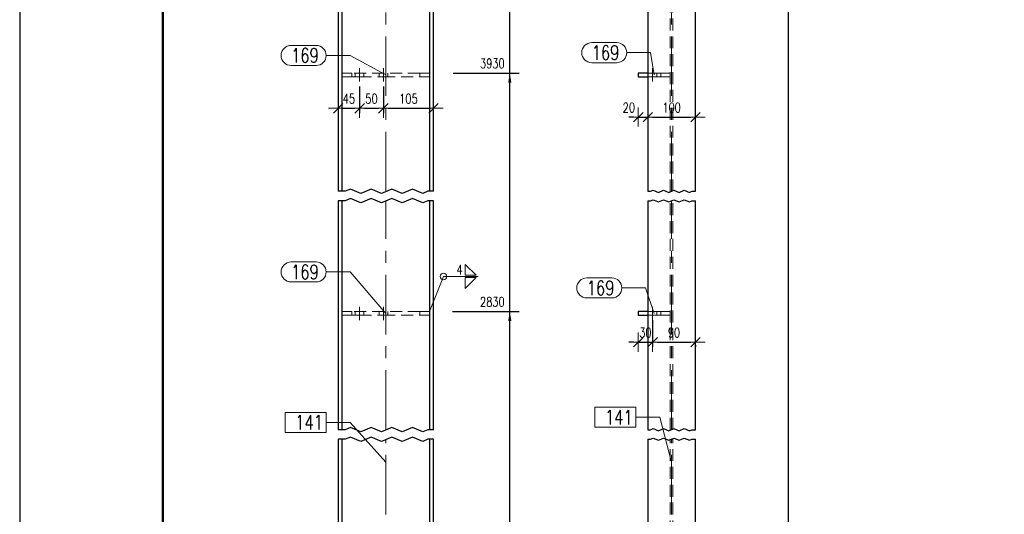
# Model space of a CAD drawing. Header units: millimetres. Extents: x -150 to 456, y 13545 to 14040.
# Tile 3 of 15: x -144 to 62, y 13751 to 13855. Entities that reach past the tile are written whole.
import ezdxf

# ---------------------------------------------------------------- set-up
doc = ezdxf.new("R2010")
doc.units = ezdxf.units.MM
doc.header["$LTSCALE"] = 10
doc.linetypes.add('HIDDEN', pattern=[0.375, 0.25, -0.125])
doc.linetypes.add('MITTE', pattern=[2, 1.25, -0.25, 0.25, -0.25])
doc.layers.get('Defpoints').update_dxf_attribs({"color": 1})
doc.layers.add('_FORMATKA', color=8, linetype='Continuous', plot=False)
for name, color, linetype, lineweight in [('_RAMKA', 7, 'Continuous', 35), ('PS_DIM', 4, 'Continuous', 13), ('PS_Hidden', 2, 'HIDDEN', 9), ('PS_Mid', 5, 'MITTE', 15), ('PS_Pos', 1, 'Continuous', 15), ('PS_Shape', 161, 'Continuous', 30), ('PS_SOLID', 7, 'Continuous', 30), ('PS_Weld', 1, 'Continuous', 9)]:
    doc.layers.add(name, color=color, linetype=linetype, lineweight=lineweight)
doc.styles.add('simplex', font='simplex.shx', dxfattribs={"width": 0.75})
doc.dimstyles.new('1_10_GŁ_DS1-LS10', dxfattribs={"dimtxt": 2, "dimasz": 2, "dimexe": 2, "dimexo": 5, "dimgap": 1, "dimtad": 1, "dimjust": 4, "dimdec": 0, "dimlfac": 10, "dimtxsty": 'simplex', "dimblk1": 'NONE', "dimsah": 1, "dimcen": 2, "dimclrd": 256, "dimclre": 256, "dimclrt": 3, "dimadec": 1, "dimazin": 0, "dimtfac": 1, "dimtdec": 0, "dimtmove": 2, "dimatfit": 3, "dimfxl": 1, "dimarcsym": 0})
doc.dimstyles.new('1_10_PRZ', dxfattribs={"dimtxt": 2, "dimasz": 1, "dimexe": 2, "dimexo": 5, "dimgap": 1, "dimtad": 1, "dimdec": 0, "dimlfac": 10, "dimtxsty": 'simplex', "dimblk": 'dimznak', "dimcen": 2, "dimse1": 1, "dimse2": 1, "dimclrt": 3, "dimadec": 1, "dimazin": 0, "dimtfac": 1, "dimtdec": 0, "dimtix": 1, "dimtmove": 2, "dimatfit": 3, "dimldrblk": 'dim-grot', "dimfxl": 1, "dimarcsym": 0})
doc.dimstyles.new('1_10_SC', dxfattribs={"dimtxt": 2, "dimasz": 1, "dimexe": 1, "dimexo": 1, "dimgap": 1, "dimtad": 1, "dimdec": 0, "dimlfac": 10, "dimtxsty": 'simplex', "dimblk": 'dimznak', "dimcen": 2, "dimclrd": 256, "dimclre": 256, "dimclrt": 3, "dimadec": 1, "dimazin": 0, "dimtfac": 1, "dimtdec": 0, "dimtix": 1, "dimtmove": 2, "dimatfit": 3, "dimldrblk": 'dim-grot', "dimfxl": 1, "dimarcsym": 0})

# ---------------------------------------------------------------- blocks, each defined once
blk = doc.blocks.new('*D26')
at = {"layer": 'Defpoints', "color": 0, "transparency": 16777216}
for p in [(-58.4, 13793.33), (-41.36, 13793.33), (-57.36, 13640.93)]:
    blk.add_point(p, dxfattribs=at)
at = {"layer": 'PS_DIM', "lineweight": -2, "transparency": 16777216}
for p, q in [((-53.4, 13793.33), (-39.36, 13793.33)), ((-41.36, 13640.93), (-41.36, 13791.33)), ((-52.36, 13640.93), (-39.36, 13640.93))]:
    blk.add_line(p, q, dxfattribs=at)
at = {"layer": 'PS_DIM', "transparency": 16777216}
blk.add_solid([(-41.69, 13791.33), (-41.02, 13791.33), (-41.36, 13793.33)], dxfattribs=at)
at = {"layer": 'PS_DIM', "color": 3, "transparency": 16777216, "insert": (-45.02, 13795.35), "char_height": 2, "attachment_point": 5, "rotation": 0.0573, "style": 'simplex'}
blk.add_mtext('2830', dxfattribs=at)
blk = doc.blocks.new('_None')
blk = doc.blocks.new('*D27')
at = {"layer": 'Defpoints', "color": 0, "transparency": 16777216}
for p in [(-58.21, 13843.33), (-41.36, 13843.33), (-57.36, 13640.93)]:
    blk.add_point(p, dxfattribs=at)
at = {"layer": 'PS_DIM', "lineweight": -2, "transparency": 16777216}
for p, q in [((-53.21, 13843.33), (-39.36, 13843.33)), ((-41.36, 13640.93), (-41.36, 13841.33)), ((-52.36, 13640.93), (-39.36, 13640.93))]:
    blk.add_line(p, q, dxfattribs=at)
at = {"layer": 'PS_DIM', "transparency": 16777216}
blk.add_solid([(-41.69, 13841.33), (-41.02, 13841.33), (-41.36, 13843.33)], dxfattribs=at)
at = {"layer": 'PS_DIM', "color": 3, "transparency": 16777216, "insert": (-45.02, 13845.35), "char_height": 2, "attachment_point": 5, "rotation": 0.0573, "style": 'simplex'}
blk.add_mtext('3930', dxfattribs=at)
blk = doc.blocks.new('*D28')
at = {"layer": 'Defpoints', "color": 0, "transparency": 16777216}
for p in [(-66.96, 13881.68), (-41.36, 13881.68), (-57.36, 13640.93)]:
    blk.add_point(p, dxfattribs=at)
at = {"layer": 'PS_DIM', "lineweight": -2, "transparency": 16777216}
for p, q in [((-61.96, 13881.68), (-39.36, 13881.68)), ((-41.36, 13640.93), (-41.36, 13879.68)), ((-52.36, 13640.93), (-39.36, 13640.93))]:
    blk.add_line(p, q, dxfattribs=at)
at = {"layer": 'PS_DIM', "transparency": 16777216}
blk.add_solid([(-41.69, 13879.68), (-41.02, 13879.68), (-41.36, 13881.68)], dxfattribs=at)
at = {"layer": 'PS_DIM', "color": 3, "transparency": 16777216, "insert": (-44.88, 13877.71), "char_height": 2, "attachment_point": 5, "rotation": 0.0573, "style": 'simplex'}
blk.add_mtext('4313', dxfattribs=at)
blk = doc.blocks.new('*D29')
at = {"layer": 'Defpoints', "color": 0, "transparency": 16777216}
for p in [(-57.36, 13882.45), (-41.36, 13882.45), (-57.36, 13640.93)]:
    blk.add_point(p, dxfattribs=at)
at = {"layer": 'PS_DIM', "lineweight": -2, "transparency": 16777216}
for p, q in [((-52.36, 13882.45), (-39.36, 13882.45)), ((-41.36, 13640.93), (-41.36, 13880.45)), ((-52.36, 13640.93), (-39.36, 13640.93))]:
    blk.add_line(p, q, dxfattribs=at)
at = {"layer": 'PS_DIM', "transparency": 16777216}
blk.add_solid([(-41.69, 13880.45), (-41.02, 13880.45), (-41.36, 13882.45)], dxfattribs=at)
at = {"layer": 'PS_DIM', "color": 3, "transparency": 16777216, "insert": (-44.7, 13880.43), "char_height": 2, "attachment_point": 5, "rotation": 0.0573, "style": 'simplex'}
blk.add_mtext('4321', dxfattribs=at)
blk = doc.blocks.new('*D30')
at = {"layer": 'Defpoints', "color": 0, "transparency": 16777216}
for p in [(-57.96, 13883.86), (-41.36, 13883.86), (-57.36, 13640.93)]:
    blk.add_point(p, dxfattribs=at)
at = {"layer": 'PS_DIM', "lineweight": -2, "transparency": 16777216}
for p, q in [((-52.96, 13883.86), (-39.36, 13883.86)), ((-41.36, 13640.93), (-41.36, 13881.86)), ((-52.36, 13640.93), (-39.36, 13640.93))]:
    blk.add_line(p, q, dxfattribs=at)
at = {"layer": 'PS_DIM', "transparency": 16777216}
blk.add_solid([(-41.69, 13881.86), (-41.02, 13881.86), (-41.36, 13883.86)], dxfattribs=at)
at = {"layer": 'PS_DIM', "color": 3, "transparency": 16777216, "insert": (-45.02, 13885.88), "char_height": 2, "attachment_point": 5, "rotation": 0.0573, "style": 'simplex'}
blk.add_mtext('4335', dxfattribs=at)
blk = doc.blocks.new('dimznak')
at = {"color": 0}
for points in [[(-2, 0), (2, 0)], [(0, 2), (0, -2)]]:
    blk.add_lwpolyline(points, dxfattribs=at)
at = {"color": 2}
blk.add_lwpolyline([(1, 1), (-1, -1)], dxfattribs=at)
blk = doc.blocks.new('*D34')
at = {"layer": 'Defpoints', "color": 0, "transparency": 16777216}
for p in [(-72.86, 13841.53), (-77.36, 13838.49), (-72.86, 13835.95)]:
    blk.add_point(p, dxfattribs=at)
at = {"layer": 'PS_DIM', "color": 0, "lineweight": -2, "transparency": 16777216}
blk.add_line((-76.36, 13835.95), (-73.86, 13835.95), dxfattribs=at)
at = {"layer": 'PS_DIM', "color": 0, "lineweight": -2, "transparency": 16777216, "rotation": 180}
blk.add_blockref('dimznak', (-77.36, 13835.95), dxfattribs=at)
at = {"layer": 'PS_DIM', "color": 0, "lineweight": -2, "transparency": 16777216}
blk.add_blockref('dimznak', (-72.86, 13835.95), dxfattribs=at)
at = {"layer": 'PS_DIM', "color": 3, "transparency": 16777216, "insert": (-75.11, 13837.95), "char_height": 2, "attachment_point": 5, "style": 'simplex'}
blk.add_mtext('45', dxfattribs=at)
blk = doc.blocks.new('dim-grot')
blk.add_hatch(color=256).paths.add_polyline_path([(0, 0), (-2, 0.5), (-2, -0.5)])
blk.add_lwpolyline([(0, 0), (-2, 0.5), (-2, -0.5), (0, 0)])
blk = doc.blocks.new('*D35')
at = {"layer": 'Defpoints', "color": 0, "transparency": 16777216}
for p in [(-72.86, 13841.53), (-67.86, 13841.53), (-67.86, 13835.95)]:
    blk.add_point(p, dxfattribs=at)
at = {"layer": 'PS_DIM', "lineweight": -2, "transparency": 16777216}
for p, q in [((-72.86, 13840.53), (-72.86, 13834.95)), ((-67.86, 13840.53), (-67.86, 13834.95)), ((-71.86, 13835.95), (-68.86, 13835.95))]:
    blk.add_line(p, q, dxfattribs=at)
at = {"layer": 'PS_DIM', "lineweight": -2, "transparency": 16777216, "rotation": 180}
blk.add_blockref('dimznak', (-72.86, 13835.95), dxfattribs=at)
at = {"layer": 'PS_DIM', "lineweight": -2, "transparency": 16777216}
blk.add_blockref('dimznak', (-67.86, 13835.95), dxfattribs=at)
at = {"layer": 'PS_DIM', "color": 3, "transparency": 16777216, "insert": (-70.36, 13837.95), "char_height": 2, "attachment_point": 5, "style": 'simplex'}
blk.add_mtext('50', dxfattribs=at)
blk = doc.blocks.new('*D36')
at = {"layer": 'Defpoints', "color": 0, "transparency": 16777216}
for p in [(-67.86, 13841.53), (-57.36, 13840.24), (-57.36, 13835.95)]:
    blk.add_point(p, dxfattribs=at)
at = {"layer": 'PS_DIM', "color": 0, "lineweight": -2, "transparency": 16777216}
blk.add_line((-66.86, 13835.95), (-58.36, 13835.95), dxfattribs=at)
at = {"layer": 'PS_DIM', "color": 0, "lineweight": -2, "transparency": 16777216, "rotation": 180}
blk.add_blockref('dimznak', (-67.86, 13835.95), dxfattribs=at)
at = {"layer": 'PS_DIM', "color": 0, "lineweight": -2, "transparency": 16777216}
blk.add_blockref('dimznak', (-57.36, 13835.95), dxfattribs=at)
at = {"layer": 'PS_DIM', "color": 3, "transparency": 16777216, "insert": (-62.61, 13837.95), "char_height": 2, "attachment_point": 5, "style": 'simplex'}
blk.add_mtext('105', dxfattribs=at)
blk = doc.blocks.new('*D47')
at = {"layer": 'Defpoints', "color": 0, "transparency": 16777216}
for p in [(-0.11, 13873.39), (17.09, 13873.39), (-2.41, 13640.93)]:
    blk.add_point(p, dxfattribs=at)
at = {"layer": 'PS_DIM', "lineweight": -2, "transparency": 16777216}
for p, q in [((4.89, 13873.39), (19.09, 13873.39)), ((17.09, 13640.93), (17.09, 13871.39)), ((2.59, 13640.93), (19.09, 13640.93))]:
    blk.add_line(p, q, dxfattribs=at)
at = {"layer": 'PS_DIM', "transparency": 16777216}
blk.add_solid([(16.76, 13871.39), (17.43, 13871.39), (17.09, 13873.39)], dxfattribs=at)
at = {"layer": 'PS_DIM', "color": 3, "transparency": 16777216, "insert": (13.75, 13875.41), "char_height": 2, "attachment_point": 5, "rotation": 0.0573, "style": 'simplex'}
blk.add_mtext('4231', dxfattribs=at)
blk = doc.blocks.new('*D48')
at = {"layer": 'Defpoints', "color": 0, "transparency": 16777216}
for p in [(-14.24, 13883.86), (17.09, 13883.86), (-2.41, 13640.93)]:
    blk.add_point(p, dxfattribs=at)
at = {"layer": 'PS_DIM', "lineweight": -2, "transparency": 16777216}
for p, q in [((-9.24, 13883.86), (19.09, 13883.86)), ((17.09, 13640.93), (17.09, 13881.86)), ((2.59, 13640.93), (19.09, 13640.93))]:
    blk.add_line(p, q, dxfattribs=at)
at = {"layer": 'PS_DIM', "transparency": 16777216}
blk.add_solid([(16.76, 13881.86), (17.43, 13881.86), (17.09, 13883.86)], dxfattribs=at)
at = {"layer": 'PS_DIM', "color": 3, "transparency": 16777216, "insert": (13.43, 13885.88), "char_height": 2, "attachment_point": 5, "rotation": 0.0573, "style": 'simplex'}
blk.add_mtext('4335', dxfattribs=at)
blk = doc.blocks.new('*D50')
at = {"layer": 'Defpoints', "color": 0, "transparency": 16777216}
for p in [(-14.41, 13842.53), (-12.41, 13842.53), (-12.41, 13834.09)]:
    blk.add_point(p, dxfattribs=at)
at = {"layer": 'PS_DIM', "color": 0, "lineweight": -2, "transparency": 16777216}
for p, q in [((-15.41, 13834.09), (-16.41, 13834.09)), ((-14.41, 13834.09), (-12.41, 13834.09)), ((-11.41, 13834.09), (-10.41, 13834.09))]:
    blk.add_line(p, q, dxfattribs=at)
blk.add_blockref('dimznak', (-14.41, 13834.09), dxfattribs=at)
at = {"layer": 'PS_DIM', "color": 0, "lineweight": -2, "transparency": 16777216, "rotation": 180}
blk.add_blockref('dimznak', (-12.41, 13834.09), dxfattribs=at)
at = {"layer": 'PS_DIM', "color": 3, "transparency": 16777216, "insert": (-16.39, 13836.09), "char_height": 2, "attachment_point": 5, "style": 'simplex'}
blk.add_mtext('20', dxfattribs=at)
blk = doc.blocks.new('*D51')
at = {"layer": 'Defpoints', "color": 0, "transparency": 16777216}
for p in [(-12.41, 13842.53), (-2.41, 13834.09), (-2.41, 13834.09)]:
    blk.add_point(p, dxfattribs=at)
at = {"layer": 'PS_DIM', "color": 0, "lineweight": -2, "transparency": 16777216}
blk.add_line((-11.41, 13834.09), (-3.41, 13834.09), dxfattribs=at)
at = {"layer": 'PS_DIM', "color": 0, "lineweight": -2, "transparency": 16777216, "rotation": 180}
blk.add_blockref('dimznak', (-12.41, 13834.09), dxfattribs=at)
at = {"layer": 'PS_DIM', "color": 0, "lineweight": -2, "transparency": 16777216}
blk.add_blockref('dimznak', (-2.41, 13834.09), dxfattribs=at)
at = {"layer": 'PS_DIM', "color": 3, "transparency": 16777216, "insert": (-7.41, 13836.09), "char_height": 2, "attachment_point": 5, "style": 'simplex'}
blk.add_mtext('100', dxfattribs=at)
blk = doc.blocks.new('*D52')
at = {"layer": 'Defpoints', "color": 0, "transparency": 16777216}
for p in [(-14.41, 13792.53), (-11.41, 13792.53), (-11.41, 13786.89)]:
    blk.add_point(p, dxfattribs=at)
at = {"layer": 'PS_DIM', "color": 0, "lineweight": -2, "transparency": 16777216}
for p, q in [((-15.41, 13786.89), (-16.41, 13786.89)), ((-14.41, 13786.89), (-11.41, 13786.89)), ((-10.41, 13786.89), (-9.41, 13786.89))]:
    blk.add_line(p, q, dxfattribs=at)
blk.add_blockref('dimznak', (-14.41, 13786.89), dxfattribs=at)
at = {"layer": 'PS_DIM', "color": 0, "lineweight": -2, "transparency": 16777216, "rotation": 180}
blk.add_blockref('dimznak', (-11.41, 13786.89), dxfattribs=at)
at = {"layer": 'PS_DIM', "color": 3, "transparency": 16777216, "insert": (-12.91, 13788.89), "char_height": 2, "attachment_point": 5, "style": 'simplex'}
blk.add_mtext('30', dxfattribs=at)
blk = doc.blocks.new('*D53')
at = {"layer": 'Defpoints', "color": 0, "transparency": 16777216}
for p in [(-11.41, 13792.53), (-2.41, 13787.25), (-2.41, 13786.89)]:
    blk.add_point(p, dxfattribs=at)
at = {"layer": 'PS_DIM', "lineweight": -2, "transparency": 16777216}
for p, q in [((-11.41, 13791.53), (-11.41, 13785.89)), ((-10.41, 13786.89), (-3.41, 13786.89)), ((-2.41, 13786.25), (-2.41, 13785.89))]:
    blk.add_line(p, q, dxfattribs=at)
at = {"layer": 'PS_DIM', "lineweight": -2, "transparency": 16777216, "rotation": 180}
blk.add_blockref('dimznak', (-11.41, 13786.89), dxfattribs=at)
at = {"layer": 'PS_DIM', "lineweight": -2, "transparency": 16777216}
blk.add_blockref('dimznak', (-2.41, 13786.89), dxfattribs=at)
at = {"layer": 'PS_DIM', "color": 3, "transparency": 16777216, "insert": (-6.91, 13788.89), "char_height": 2, "attachment_point": 5, "style": 'simplex'}
blk.add_mtext('90', dxfattribs=at)
blk = doc.blocks.new('*U122')
at = {"layer": '_FORMATKA', "lineweight": -3}
blk.add_lwpolyline([(-594, 0), (0, 0), (0, 420), (-594, 420)], close=True, dxfattribs=at)
at = {"layer": '_RAMKA', "lineweight": -3, "const_width": 0.5}
blk.add_lwpolyline([(-564, 10), (-10, 10), (-10, 410), (-564, 410)], close=True, dxfattribs=at)
blk = doc.blocks.new('*X165')
at = {"color": 1}
for p, q in [((-75.87, 13818.53), (-77.36, 13818.53)), ((-74.79, 13818.99), (-75.87, 13818.53)), ((-72.62, 13818.08), (-74.79, 13818.99)), ((-70.45, 13818.99), (-72.62, 13818.08)), ((-68.29, 13818.08), (-70.45, 13818.99)), ((-66.12, 13818.99), (-68.29, 13818.08)), ((-63.95, 13818.08), (-66.12, 13818.99)), ((-61.79, 13818.99), (-63.95, 13818.08)), ((-59.62, 13818.08), (-61.79, 13818.99)), ((-58.53, 13818.53), (-59.62, 13818.08)), ((-57.36, 13818.53), (-58.53, 13818.53)), ((-75.87, 13816.53), (-77.36, 13816.53)), ((-74.79, 13816.99), (-75.87, 13816.53)), ((-72.62, 13816.08), (-74.79, 13816.99)), ((-70.45, 13816.99), (-72.62, 13816.08)), ((-68.29, 13816.08), (-70.45, 13816.99)), ((-66.12, 13816.99), (-68.29, 13816.08)), ((-63.95, 13816.08), (-66.12, 13816.99)), ((-61.79, 13816.99), (-63.95, 13816.08)), ((-59.62, 13816.08), (-61.79, 13816.99)), ((-58.53, 13816.53), (-59.62, 13816.08)), ((-57.36, 13816.53), (-58.53, 13816.53)), ((-74.79, 13768.99), (-75.87, 13768.53)), ((-72.62, 13768.08), (-74.79, 13768.99)), ((-70.45, 13768.99), (-72.62, 13768.08)), ((-68.29, 13768.08), (-70.45, 13768.99)), ((-66.12, 13768.99), (-68.29, 13768.08)), ((-63.95, 13768.08), (-66.12, 13768.99)), ((-61.79, 13768.99), (-63.95, 13768.08)), ((-59.62, 13768.08), (-61.79, 13768.99)), ((-75.87, 13768.53), (-77.36, 13768.53)), ((-74.79, 13766.99), (-75.87, 13766.53)), ((-72.62, 13766.08), (-74.79, 13766.99)), ((-70.45, 13766.99), (-72.62, 13766.08)), ((-68.29, 13766.08), (-70.45, 13766.99)), ((-66.12, 13766.99), (-68.29, 13766.08)), ((-63.95, 13766.08), (-66.12, 13766.99)), ((-61.79, 13766.99), (-63.95, 13766.08)), ((-59.62, 13766.08), (-61.79, 13766.99)), ((-58.53, 13768.53), (-59.62, 13768.08)), ((-57.36, 13768.53), (-58.53, 13768.53)), ((-75.87, 13766.53), (-77.36, 13766.53)), ((-58.53, 13766.53), (-59.62, 13766.08)), ((-57.36, 13766.53), (-58.53, 13766.53))]:
    blk.add_line(p, q, dxfattribs=at)
at = {"layer": 'PS_Hidden', "color": 2, "linetype": 'HIDDEN'}
for p, q in [((-76.12, 13843.33), (-76.51, 13843.33)), ((-75.74, 13843.33), (-76.12, 13843.33)), ((-75.4, 13843.33), (-75.74, 13843.33)), ((-75.09, 13843.33), (-75.4, 13843.33)), ((-74.85, 13843.33), (-75.09, 13843.33)), ((-74.66, 13843.33), (-74.85, 13843.33)), ((-74.55, 13843.33), (-74.66, 13843.33)), ((-74.51, 13843.33), (-74.55, 13843.33)), ((-74.51, 13843.33), (-74.51, 13842.53)), ((-60.21, 13843.33), (-74.51, 13843.33)), ((-73.76, 13843.33), (-73.76, 13842.53)), ((-71.96, 13842.53), (-71.96, 13843.33)), ((-68.76, 13843.33), (-68.76, 13842.53)), ((-66.96, 13842.53), (-66.96, 13843.33)), ((-60.17, 13843.33), (-60.21, 13843.33)), ((-60.21, 13843.33), (-60.21, 13842.53)), ((-60.06, 13843.33), (-60.17, 13843.33)), ((-59.87, 13843.33), (-60.06, 13843.33)), ((-59.62, 13843.33), (-59.87, 13843.33)), ((-59.32, 13843.33), (-59.62, 13843.33)), ((-58.97, 13843.33), (-59.32, 13843.33)), ((-58.6, 13843.33), (-58.97, 13843.33)), ((-58.21, 13843.33), (-58.6, 13843.33)), ((-76.51, 13842.53), (-76.12, 13842.53)), ((-76.12, 13842.53), (-75.74, 13842.53)), ((-75.74, 13842.53), (-75.4, 13842.53)), ((-75.4, 13842.53), (-75.09, 13842.53)), ((-75.09, 13842.53), (-74.85, 13842.53)), ((-74.85, 13842.53), (-74.66, 13842.53)), ((-74.66, 13842.53), (-74.55, 13842.53)), ((-74.55, 13842.53), (-74.51, 13842.53)), ((-74.51, 13842.53), (-72.86, 13842.53)), ((-72.86, 13842.53), (-67.86, 13842.53)), ((-67.86, 13842.53), (-60.21, 13842.53)), ((-60.21, 13842.53), (-60.17, 13842.53)), ((-60.17, 13842.53), (-60.06, 13842.53)), ((-60.06, 13842.53), (-59.87, 13842.53)), ((-59.87, 13842.53), (-59.62, 13842.53)), ((-59.62, 13842.53), (-59.32, 13842.53)), ((-59.32, 13842.53), (-58.97, 13842.53)), ((-58.97, 13842.53), (-58.6, 13842.53)), ((-58.6, 13842.53), (-58.21, 13842.53)), ((-76.12, 13793.33), (-76.51, 13793.33)), ((-76.51, 13792.53), (-76.12, 13792.53)), ((-75.74, 13793.33), (-76.12, 13793.33)), ((-76.12, 13792.53), (-75.74, 13792.53)), ((-75.4, 13793.33), (-75.74, 13793.33)), ((-75.74, 13792.53), (-75.4, 13792.53)), ((-75.09, 13793.33), (-75.4, 13793.33)), ((-75.4, 13792.53), (-75.09, 13792.53)), ((-74.85, 13793.33), (-75.09, 13793.33)), ((-75.09, 13792.53), (-74.85, 13792.53)), ((-74.66, 13793.33), (-74.85, 13793.33)), ((-74.85, 13792.53), (-74.66, 13792.53)), ((-74.55, 13793.33), (-74.66, 13793.33)), ((-74.66, 13792.53), (-74.55, 13792.53)), ((-74.51, 13793.33), (-74.55, 13793.33)), ((-74.55, 13792.53), (-74.51, 13792.53)), ((-74.51, 13793.33), (-74.51, 13792.53)), ((-60.21, 13793.33), (-74.51, 13793.33)), ((-74.51, 13792.53), (-72.86, 13792.53)), ((-73.76, 13793.33), (-73.76, 13792.53)), ((-72.86, 13792.53), (-67.86, 13792.53)), ((-71.96, 13792.53), (-71.96, 13793.33)), ((-68.76, 13793.33), (-68.76, 13792.53)), ((-67.86, 13792.53), (-60.21, 13792.53)), ((-66.96, 13792.53), (-66.96, 13793.33)), ((-60.17, 13793.33), (-60.21, 13793.33)), ((-60.21, 13793.33), (-60.21, 13792.53)), ((-60.21, 13792.53), (-60.17, 13792.53)), ((-60.06, 13793.33), (-60.17, 13793.33)), ((-60.17, 13792.53), (-60.06, 13792.53)), ((-59.87, 13793.33), (-60.06, 13793.33)), ((-60.06, 13792.53), (-59.87, 13792.53)), ((-59.62, 13793.33), (-59.87, 13793.33)), ((-59.87, 13792.53), (-59.62, 13792.53)), ((-59.32, 13793.33), (-59.62, 13793.33)), ((-59.62, 13792.53), (-59.32, 13792.53)), ((-58.97, 13793.33), (-59.32, 13793.33)), ((-59.32, 13792.53), (-58.97, 13792.53)), ((-58.6, 13793.33), (-58.97, 13793.33)), ((-58.97, 13792.53), (-58.6, 13792.53)), ((-58.21, 13793.33), (-58.6, 13793.33)), ((-58.6, 13792.53), (-58.21, 13792.53))]:
    blk.add_line(p, q, dxfattribs=at)
at = {"layer": 'PS_Mid', "color": 5, "linetype": 'MITTE'}
for p, q in [((-67.36, 13818.53), (-67.36, 13887.45)), ((-72.86, 13841.53), (-72.86, 13844.33)), ((-67.86, 13841.53), (-67.86, 13844.33)), ((-67.36, 13768.53), (-67.36, 13816.53)), ((-72.86, 13791.53), (-72.86, 13794.33)), ((-67.86, 13791.53), (-67.86, 13794.33)), ((-67.36, 13690.73), (-67.36, 13766.53))]:
    blk.add_line(p, q, dxfattribs=at)
at = {"layer": 'PS_SOLID', "color": 7, "linetype": 'Continuous'}
for p, q in [((-77.36, 13881.39), (-77.36, 13818.53)), ((-76.51, 13818.53), (-76.51, 13881.18)), ((-58.21, 13881.18), (-58.21, 13818.53)), ((-57.36, 13818.53), (-57.36, 13881.39)), ((-77.36, 13816.53), (-77.36, 13768.53)), ((-76.51, 13768.53), (-76.51, 13816.53)), ((-58.21, 13816.53), (-58.21, 13768.53)), ((-57.36, 13768.53), (-57.36, 13816.53)), ((-77.36, 13766.53), (-77.36, 13690.73)), ((-76.51, 13725.53), (-76.51, 13766.53)), ((-58.21, 13766.53), (-58.21, 13725.53)), ((-57.36, 13690.73), (-57.36, 13766.53))]:
    blk.add_line(p, q, dxfattribs=at)
blk = doc.blocks.new('*X166')
at = {"color": 1}
for p, q in [((-79.86, 13772.17), (-88.45, 13772.17)), ((-88.45, 13772.17), (-88.45, 13767.97)), ((-79.86, 13767.97), (-79.86, 13772.17)), ((-79.86, 13770.07), (-74.86, 13770.07)), ((-67.36, 13761.69), (-74.86, 13770.07)), ((-88.45, 13767.97), (-79.86, 13767.97))]:
    blk.add_line(p, q, dxfattribs=at)
at = {"color": 2, "style": 'simplex', "width": 0.75}
blk.add_text('141', height=3, dxfattribs=at).set_placement((-86.35, 13768.57))
blk = doc.blocks.new('*X169')
at = {"color": 1}
for p, q in [((-87.21, 13803.71), (-81.96, 13803.71)), ((-79.86, 13801.61), (-74.86, 13801.61)), ((-67.36, 13792.93), (-74.86, 13801.61)), ((-87.21, 13799.51), (-81.96, 13799.51))]:
    blk.add_line(p, q, dxfattribs=at)
for centre, start, end in [((-87.21, 13801.61), 90, 270), ((-81.96, 13801.61), 270, 90)]:
    blk.add_arc(centre, 2.1, start, end, dxfattribs=at)
at = {"color": 2, "style": 'simplex', "width": 0.75}
blk.add_text('169', height=3, dxfattribs=at).set_placement((-87.21, 13800.11))
blk = doc.blocks.new('*X184')
at = {"color": 1}
for p, q in [((-87.21, 13849.12), (-81.96, 13849.12)), ((-79.86, 13847.02), (-74.86, 13847.02)), ((-67.36, 13842.93), (-74.86, 13847.02)), ((-87.21, 13844.92), (-81.96, 13844.92))]:
    blk.add_line(p, q, dxfattribs=at)
for centre, start, end in [((-87.21, 13847.02), 90, 270), ((-81.96, 13847.02), 270, 90)]:
    blk.add_arc(centre, 2.1, start, end, dxfattribs=at)
at = {"color": 2, "style": 'simplex', "width": 0.75}
blk.add_text('169', height=3, dxfattribs=at).set_placement((-87.21, 13845.52))
blk = doc.blocks.new('*X186')
at = {"color": 1}
for p, q in [((-12.41, 13818.53), (-11.82, 13818.53)), ((-11.82, 13818.53), (-11.28, 13818.76)), ((-11.28, 13818.76), (-10.19, 13818.31)), ((-10.19, 13818.31), (-9.11, 13818.76)), ((-9.11, 13818.76), (-8.02, 13818.31)), ((-8.02, 13818.31), (-6.94, 13818.76)), ((-6.94, 13818.76), (-5.86, 13818.31)), ((-5.86, 13818.31), (-4.77, 13818.76)), ((-4.77, 13818.76), (-3.69, 13818.31)), ((-3.69, 13818.31), (-3.15, 13818.53)), ((-3.15, 13818.53), (-2.41, 13818.53)), ((-12.41, 13816.53), (-11.82, 13816.53)), ((-11.82, 13816.53), (-11.28, 13816.76)), ((-11.28, 13816.76), (-10.19, 13816.31)), ((-10.19, 13816.31), (-9.11, 13816.76)), ((-9.11, 13816.76), (-8.02, 13816.31)), ((-8.02, 13816.31), (-6.94, 13816.76)), ((-6.94, 13816.76), (-5.86, 13816.31)), ((-5.86, 13816.31), (-4.77, 13816.76)), ((-4.77, 13816.76), (-3.69, 13816.31)), ((-3.69, 13816.31), (-3.15, 13816.53)), ((-3.15, 13816.53), (-2.41, 13816.53)), ((-12.41, 13768.53), (-11.82, 13768.53)), ((-11.82, 13768.53), (-11.28, 13768.76)), ((-11.28, 13768.76), (-10.19, 13768.31)), ((-10.19, 13768.31), (-9.11, 13768.76)), ((-9.11, 13768.76), (-8.02, 13768.31)), ((-8.02, 13768.31), (-6.94, 13768.76)), ((-6.94, 13768.76), (-5.86, 13768.31)), ((-5.86, 13768.31), (-4.77, 13768.76)), ((-4.77, 13768.76), (-3.69, 13768.31)), ((-3.69, 13768.31), (-3.15, 13768.53)), ((-3.15, 13768.53), (-2.41, 13768.53)), ((-12.41, 13766.53), (-11.82, 13766.53)), ((-11.82, 13766.53), (-11.28, 13766.76)), ((-11.28, 13766.76), (-10.19, 13766.31)), ((-10.19, 13766.31), (-9.11, 13766.76)), ((-9.11, 13766.76), (-8.02, 13766.31)), ((-8.02, 13766.31), (-6.94, 13766.76)), ((-6.94, 13766.76), (-5.86, 13766.31)), ((-5.86, 13766.31), (-4.77, 13766.76)), ((-4.77, 13766.76), (-3.69, 13766.31)), ((-3.69, 13766.31), (-3.15, 13766.53)), ((-3.15, 13766.53), (-2.41, 13766.53))]:
    blk.add_line(p, q, dxfattribs=at)
at = {"layer": 'PS_Hidden', "color": 2, "linetype": 'HIDDEN'}
for p, q in [((-12.41, 13882.45), (-12.41, 13843.33)), ((-7.69, 13818.53), (-7.69, 13881.95)), ((-7.13, 13818.53), (-7.13, 13881.89)), ((-12.41, 13843.33), (-12.41, 13842.53)), ((-9.71, 13843.33), (-12.41, 13843.33)), ((-12.31, 13843.33), (-12.31, 13842.53)), ((-10.51, 13842.53), (-10.51, 13843.33)), ((-9.67, 13843.33), (-9.71, 13843.33)), ((-9.71, 13843.33), (-9.71, 13842.53)), ((-9.55, 13843.33), (-9.67, 13843.33)), ((-9.37, 13843.33), (-9.55, 13843.33)), ((-9.12, 13843.33), (-9.37, 13843.33)), ((-8.82, 13843.33), (-9.12, 13843.33)), ((-8.47, 13843.33), (-8.82, 13843.33)), ((-8.1, 13843.33), (-8.47, 13843.33)), ((-7.71, 13843.33), (-8.1, 13843.33)), ((-7.71, 13842.53), (-7.71, 13843.33)), ((-12.41, 13842.53), (-11.41, 13842.53)), ((-12.41, 13842.53), (-12.41, 13818.53)), ((-11.41, 13842.53), (-9.71, 13842.53)), ((-9.71, 13842.53), (-9.67, 13842.53)), ((-9.67, 13842.53), (-9.55, 13842.53)), ((-9.55, 13842.53), (-9.37, 13842.53)), ((-9.37, 13842.53), (-9.12, 13842.53)), ((-9.12, 13842.53), (-8.82, 13842.53)), ((-8.82, 13842.53), (-8.47, 13842.53)), ((-8.47, 13842.53), (-8.1, 13842.53)), ((-8.1, 13842.53), (-7.71, 13842.53)), ((-12.41, 13816.53), (-12.41, 13793.33)), ((-7.69, 13768.53), (-7.69, 13816.53)), ((-7.13, 13768.53), (-7.13, 13816.53)), ((-12.41, 13793.33), (-12.41, 13792.53)), ((-9.71, 13793.33), (-12.41, 13793.33)), ((-12.41, 13792.53), (-11.41, 13792.53)), ((-12.31, 13793.33), (-12.31, 13792.53)), ((-11.41, 13792.53), (-9.71, 13792.53)), ((-10.51, 13792.53), (-10.51, 13793.33)), ((-9.67, 13793.33), (-9.71, 13793.33)), ((-9.71, 13793.33), (-9.71, 13792.53)), ((-9.71, 13792.53), (-9.67, 13792.53)), ((-9.55, 13793.33), (-9.67, 13793.33)), ((-9.67, 13792.53), (-9.55, 13792.53)), ((-9.37, 13793.33), (-9.55, 13793.33)), ((-9.55, 13792.53), (-9.37, 13792.53)), ((-9.12, 13793.33), (-9.37, 13793.33)), ((-9.37, 13792.53), (-9.12, 13792.53)), ((-8.82, 13793.33), (-9.12, 13793.33)), ((-9.12, 13792.53), (-8.82, 13792.53)), ((-8.47, 13793.33), (-8.82, 13793.33)), ((-8.82, 13792.53), (-8.47, 13792.53)), ((-8.1, 13793.33), (-8.47, 13793.33)), ((-8.47, 13792.53), (-8.1, 13792.53)), ((-7.71, 13793.33), (-8.1, 13793.33)), ((-8.1, 13792.53), (-7.71, 13792.53)), ((-7.71, 13792.53), (-7.71, 13793.33)), ((-7.69, 13690.73), (-7.69, 13766.53)), ((-7.13, 13690.73), (-7.13, 13766.53))]:
    blk.add_line(p, q, dxfattribs=at)
at = {"layer": 'PS_Mid', "color": 5, "linetype": 'MITTE'}
for p, q in [((-7.41, 13818.53), (-7.41, 13887.45)), ((-11.41, 13841.53), (-11.41, 13844.33)), ((-11.41, 13841.53), (-11.41, 13844.33)), ((-7.41, 13768.53), (-7.41, 13816.53)), ((-11.41, 13791.53), (-11.41, 13794.33)), ((-11.41, 13791.53), (-11.41, 13794.33)), ((-7.41, 13690.73), (-7.41, 13766.53))]:
    blk.add_line(p, q, dxfattribs=at)
at = {"layer": 'PS_SOLID', "color": 7, "linetype": 'Continuous'}
for p, q in [((-12.41, 13882.45), (-12.41, 13818.53)), ((-2.41, 13818.53), (-2.41, 13881.39)), ((-12.41, 13843.33), (-14.41, 13843.33)), ((-14.41, 13843.33), (-14.41, 13842.53)), ((-14.41, 13842.53), (-12.41, 13842.53)), ((-12.41, 13816.53), (-12.41, 13768.53)), ((-2.41, 13768.53), (-2.41, 13816.53)), ((-12.41, 13793.33), (-14.41, 13793.33)), ((-14.41, 13793.33), (-14.41, 13792.53)), ((-14.41, 13792.53), (-12.41, 13792.53)), ((-12.41, 13766.53), (-12.41, 13690.73)), ((-2.41, 13690.73), (-2.41, 13766.53))]:
    blk.add_line(p, q, dxfattribs=at)
blk = doc.blocks.new('*X187')
at = {"color": 1}
for p, q in [((-14.91, 13773.24), (-23.5, 13773.24)), ((-23.5, 13773.24), (-23.5, 13769.04)), ((-14.91, 13769.04), (-14.91, 13773.24)), ((-14.91, 13771.14), (-9.91, 13771.14)), ((-7.41, 13761.69), (-9.91, 13771.14)), ((-23.5, 13769.04), (-14.91, 13769.04))]:
    blk.add_line(p, q, dxfattribs=at)
at = {"color": 2, "style": 'simplex', "width": 0.75}
blk.add_text('141', height=3, dxfattribs=at).set_placement((-21.4, 13769.64))
blk = doc.blocks.new('*X190')
at = {"color": 1}
for p, q in [((-25.21, 13800.36), (-19.96, 13800.36)), ((-17.86, 13798.26), (-12.86, 13798.26)), ((-11.06, 13792.93), (-12.86, 13798.26)), ((-25.21, 13796.16), (-19.96, 13796.16))]:
    blk.add_line(p, q, dxfattribs=at)
for centre, start, end in [((-25.21, 13798.26), 90, 270), ((-19.96, 13798.26), 270, 90)]:
    blk.add_arc(centre, 2.1, start, end, dxfattribs=at)
at = {"color": 2, "style": 'simplex', "width": 0.75}
blk.add_text('169', height=3, dxfattribs=at).set_placement((-25.21, 13796.76))
blk = doc.blocks.new('*X205')
at = {"color": 1}
for p, q in [((-24.17, 13849.71), (-18.92, 13849.71)), ((-16.82, 13847.61), (-11.82, 13847.61)), ((-11.06, 13842.93), (-11.82, 13847.61)), ((-24.17, 13845.51), (-18.92, 13845.51))]:
    blk.add_line(p, q, dxfattribs=at)
for centre, start, end in [((-24.17, 13847.61), 90, 270), ((-18.92, 13847.61), 270, 90)]:
    blk.add_arc(centre, 2.1, start, end, dxfattribs=at)
at = {"color": 2, "style": 'simplex', "width": 0.75}
blk.add_text('169', height=3, dxfattribs=at).set_placement((-24.17, 13846.11))
blk = doc.blocks.new('*X259')
at = {"color": 3}
for p, q in [((-48.38, 13800.91), (-50.68, 13803.21)), ((-50.68, 13803.21), (-50.68, 13800.91)), ((-50.68, 13800.91), (-48.38, 13800.91)), ((-50.68, 13800.45), (-48.38, 13800.45)), ((-48.38, 13800.45), (-50.68, 13798.15)), ((-50.68, 13798.15), (-50.68, 13800.45))]:
    blk.add_line(p, q, dxfattribs=at)
at = {"color": 9}
for p, q in [((-58.21, 13793.33), (-55.28, 13800.68)), ((-55.28, 13800.68), (-48, 13800.68))]:
    blk.add_line(p, q, dxfattribs=at)
blk.add_circle((-55.28, 13800.68), 0.69, dxfattribs=at)
at = {"color": 2, "style": 'simplex', "width": 0.75}
blk.add_text('4', height=2, dxfattribs=at).set_placement((-52.52, 13801.08))

msp = doc.modelspace()

# ---------------------------------------------------------------- block references
at = {"layer": 'PS_DIM'}
msp.add_blockref('*U122', (449.86, 13544.75), dxfattribs=at)
at = {"layer": 'PS_Pos'}
for name in ['*X205', '*X184', '*X169', '*X190', '*X187', '*X166']:
    msp.add_blockref(name, (0, 0), dxfattribs=at)
at = {"layer": 'PS_Shape', "color": 66}
for name in ['*X165', '*X186']:
    msp.add_blockref(name, (0, 0), dxfattribs=at)
at = {"layer": 'PS_Weld'}
msp.add_blockref('*X259', (0, 0), dxfattribs=at)

# ---------------------------------------------------------------- dimensions: what is measured, and where the dimension line sits
at = {"layer": 'PS_DIM'}
for base, p1, p2, text, picture, middle in [((-41.36, 13883.86), (-57.36, 13640.93), (-57.96, 13883.86), '4335', '*D30', (-45.02, 13885.88)), ((17.09, 13883.86), (-2.41, 13640.93), (-14.24, 13883.86), '4335', '*D48', (13.43, 13885.88)), ((-41.36, 13881.68), (-57.36, 13640.93), (-66.96, 13881.68), '4313', '*D28', (-44.88, 13877.71)), ((-41.36, 13882.45), (-57.36, 13640.93), (-57.36, 13882.45), '4321', '*D29', (-44.7, 13880.43)), ((17.09, 13873.39), (-2.41, 13640.93), (-0.11, 13873.39), '4231', '*D47', (13.75, 13875.41)), ((-41.36, 13843.33), (-57.36, 13640.93), (-58.21, 13843.33), '3930', '*D27', (-45.02, 13845.35)), ((-41.36, 13793.33), (-57.36, 13640.93), (-58.4, 13793.33), '2830', '*D26', (-45.02, 13795.35))]:
    dim = msp.add_linear_dim(base=base, p1=p1, p2=p2, angle=90, text=text, dimstyle='1_10_GŁ_DS1-LS10', dxfattribs=at)
    dim.commit()
    dim.dimension.update_dxf_attribs({"geometry": picture, "text_midpoint": middle, "dimtype": 128, "text_rotation": 0.0573})
for base, p1, p2, dimstyle, picture, middle in [((-72.86, 13835.95), (-77.36, 13838.49), (-72.86, 13841.53), '1_10_PRZ', '*D34', (-75.11, 13837.95)), ((-67.86, 13835.95), (-72.86, 13841.53), (-67.86, 13841.53), '1_10_SC', '*D35', (-70.36, 13837.95)), ((-57.36, 13835.95), (-67.86, 13841.53), (-57.36, 13840.24), '1_10_PRZ', '*D36', (-62.61, 13837.95)), ((-2.41, 13834.09), (-12.41, 13842.53), (-2.41, 13834.09), '1_10_PRZ', '*D51', (-7.41, 13836.09)), ((-11.41, 13786.89), (-14.41, 13792.53), (-11.41, 13792.53), '1_10_PRZ', '*D52', (-12.91, 13788.89)), ((-2.41, 13786.89), (-11.41, 13792.53), (-2.41, 13787.25), '1_10_SC', '*D53', (-6.91, 13788.89))]:
    dim = msp.add_linear_dim(base=base, p1=p1, p2=p2, dimstyle=dimstyle, dxfattribs=at)
    dim.commit()
    dim.dimension.update_dxf_attribs({"geometry": picture, "text_midpoint": middle})
dim = msp.add_linear_dim(base=(-12.41, 13834.09), p1=(-14.41, 13842.53), p2=(-12.41, 13842.53), dimstyle='1_10_PRZ', dxfattribs=at)
dim.commit()
dim.dimension.update_dxf_attribs({"geometry": '*D50', "text_midpoint": (-16.39, 13836.09), "dimtype": 128})

doc.saveas('drawing.dxf')
